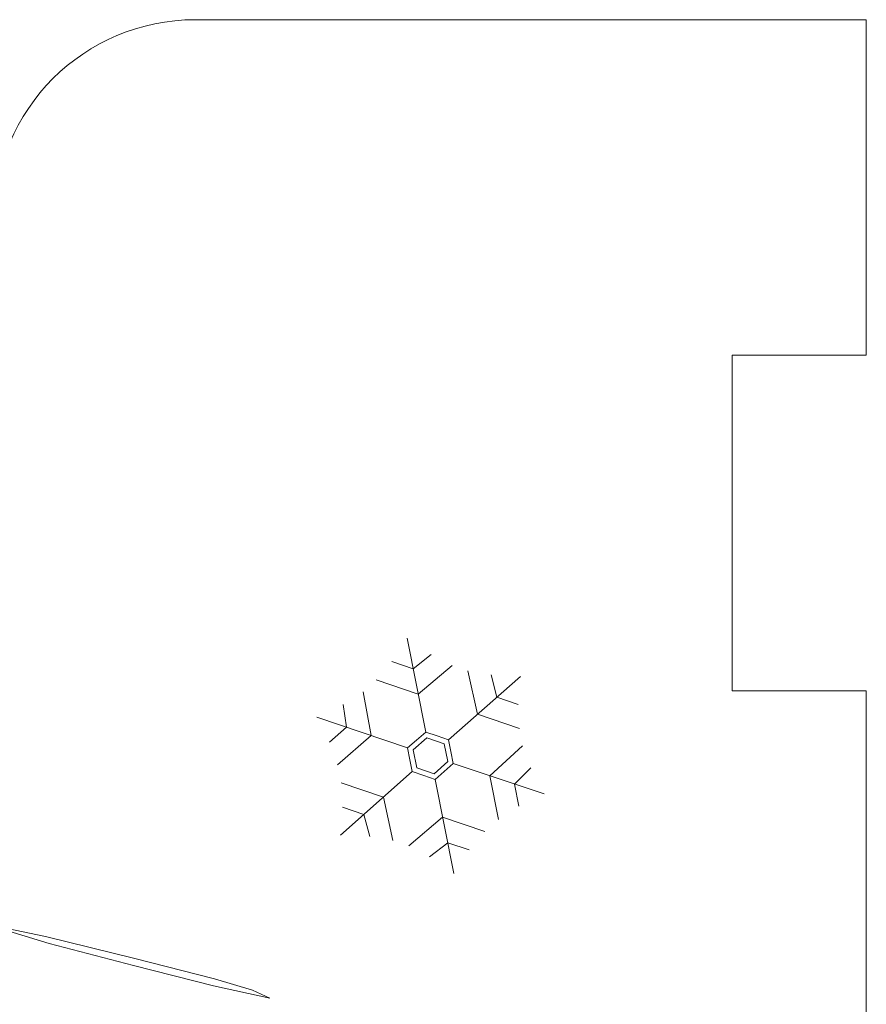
# Model space of a CAD drawing. Header units: millimetres. Extents: x -3260 to 608, y -1134 to 899.
# Tile 83 of 256: x 75 to 100, y -320 to -290. Entities that reach past the tile are written whole.
import ezdxf

# ---------------------------------------------------------------- set-up
doc = ezdxf.new("R2010")
doc.units = ezdxf.units.MM
doc.header["$MEASUREMENT"] = 0
doc.layers.add('Layer 1', color=7, linetype='Continuous')

msp = doc.modelspace()

# ---------------------------------------------------------------- linework, layer by layer
at = {"layer": 'Layer 1', "color": 1, "lineweight": 0}
msp.add_open_spline([(40.2222, -356.3476), (40.2222, -356.3476), (50.2222, -356.3476), (50.2222, -356.3476), (50.2222, -356.3476), (50.2222, -356.3476), (50.2222, -360.3476), (50.2222, -360.3476), (50.2222, -360.3476), (50.2222, -360.3476), (60.2222, -360.3476), (60.2222, -360.3476), (60.2222, -360.3476), (60.2222, -360.3476), (60.2222, -356.3476), (60.2222, -356.3476), (60.2222, -356.3476), (60.2222, -356.3476), (70.2222, -356.3476), (70.2222, -356.3476), (70.2222, -356.3476), (70.2222, -356.3476), (70.2222, -360.3476), (70.2222, -360.3476), (70.2222, -360.3476), (70.2222, -360.3476), (80.2222, -360.3476), (80.2222, -360.3476), (80.2222, -360.3476), (80.2222, -360.3476), (80.2222, -356.3476), (80.2222, -356.3476), (80.2222, -356.3476), (80.2222, -356.3476), (90.2222, -356.3476), (90.2222, -356.3476), (90.2222, -356.3476), (90.2222, -356.3476), (90.2222, -360.3476), (90.2222, -360.3476), (90.2222, -360.3476), (90.2222, -360.3476), (100.2222, -360.3476), (100.2222, -360.3476), (100.2222, -360.3476), (100.2222, -360.3476), (100.2222, -350.3476), (100.2222, -350.3476), (100.2222, -350.3476), (100.2222, -350.3476), (96.2222, -350.3476), (96.2222, -350.3476), (96.2222, -350.3476), (96.2222, -350.3476), (96.2222, -340.3476), (96.2222, -340.3476), (96.2222, -340.3476), (96.2222, -340.3476), (100.2222, -340.3476), (100.2222, -340.3476), (100.2222, -340.3476), (100.2222, -340.3476), (100.2222, -330.3476), (100.2222, -330.3476), (100.2222, -330.3476), (100.2222, -330.3476), (96.2222, -330.3476), (96.2222, -330.3476), (96.2222, -330.3476), (96.2222, -330.3476), (96.2222, -320.3476), (96.2222, -320.3476), (96.2222, -320.3476), (96.2222, -320.3476), (100.2222, -320.3476), (100.2222, -320.3476), (100.2222, -320.3476), (100.2222, -320.3476), (100.2222, -310.3476), (100.2222, -310.3476), (100.2222, -310.3476), (100.2222, -310.3476), (96.2222, -310.3476), (96.2222, -310.3476), (96.2222, -310.3476), (96.2222, -310.3476), (96.2222, -300.3476), (96.2222, -300.3476), (96.2222, -300.3476), (96.2222, -300.3476), (100.2222, -300.3476), (100.2222, -300.3476), (100.2222, -300.3476), (100.2222, -300.3476), (100.2222, -290.3476), (100.2222, -290.3476), (100.2222, -290.3476), (100.2222, -290.3476), (80.2222, -290.3476), (80.2222, -290.3476), (80.2222, -290.3476), (76.9085, -290.3476), (74.2222, -293.0339), (74.2222, -296.3476), (74.2222, -296.3476), (74.2222, -296.3476), (74.2222, -304.8436), (74.2222, -304.8436), (74.2222, -304.8436), (74.2222, -308.1573), (71.5359, -310.8436), (68.2222, -310.8436), (68.2222, -310.8436), (68.2222, -310.8436), (62.2222, -310.8436), (62.2222, -310.8436), (62.2222, -310.8436), (58.9085, -310.8436), (56.2222, -308.1573), (56.2222, -304.8436), (56.2222, -304.8436), (56.2222, -304.8436), (56.2222, -296.3476), (56.2222, -296.3476), (56.2222, -296.3476), (56.2222, -293.0339), (53.5359, -290.3476), (50.2222, -290.3476), (50.2222, -290.3476), (50.2222, -290.3476), (30.2222, -290.3476), (30.2222, -290.3476), (30.2222, -290.3476), (30.2222, -290.3476), (30.2222, -300.3476), (30.2222, -300.3476), (30.2222, -300.3476), (30.2222, -300.3476), (34.2222, -300.3476), (34.2222, -300.3476), (34.2222, -300.3476), (34.2222, -300.3476), (34.2222, -310.3476), (34.2222, -310.3476), (34.2222, -310.3476), (34.2222, -310.3476), (30.2222, -310.3476), (30.2222, -310.3476), (30.2222, -310.3476), (30.2222, -310.3476), (30.2222, -320.3476), (30.2222, -320.3476), (30.2222, -320.3476), (30.2222, -320.3476), (34.2222, -320.3476), (34.2222, -320.3476), (34.2222, -320.3476), (34.2222, -320.3476), (34.2222, -330.3476), (34.2222, -330.3476), (34.2222, -330.3476), (34.2222, -330.3476), (30.2222, -330.3476), (30.2222, -330.3476), (30.2222, -330.3476), (30.2222, -330.3476), (30.2222, -340.3476), (30.2222, -340.3476), (30.2222, -340.3476), (30.2222, -340.3476), (34.2222, -340.3476), (34.2222, -340.3476), (34.2222, -340.3476), (34.2222, -340.3476), (34.2222, -350.3476), (34.2222, -350.3476), (34.2222, -350.3476), (34.2222, -350.3476), (30.2222, -350.3476), (30.2222, -350.3476), (30.2222, -350.3476), (30.2222, -350.3476), (30.2222, -360.3476), (30.2222, -360.3476), (30.2222, -360.3476), (30.2222, -360.3476), (40.2222, -360.3476), (40.2222, -360.3476), (40.2222, -360.3476), (40.2222, -360.3476), (40.2222, -356.3476), (40.2222, -356.3476)], degree=3, knots=[0, 0, 0, 0, 0.0204082, 0.0204082, 0.0204082, 0.0204082, 0.0408163, 0.0408163, 0.0408163, 0.0408163, 0.0612245, 0.0612245, 0.0612245, 0.0612245, 0.0816327, 0.0816327, 0.0816327, 0.0816327, 0.1020408, 0.1020408, 0.1020408, 0.1020408, 0.122449, 0.122449, 0.122449, 0.122449, 0.1428571, 0.1428571, 0.1428571, 0.1428571, 0.1632653, 0.1632653, 0.1632653, 0.1632653, 0.1836735, 0.1836735, 0.1836735, 0.1836735, 0.2040816, 0.2040816, 0.2040816, 0.2040816, 0.2244898, 0.2244898, 0.2244898, 0.2244898, 0.244898, 0.244898, 0.244898, 0.244898, 0.2653061, 0.2653061, 0.2653061, 0.2653061, 0.2857143, 0.2857143, 0.2857143, 0.2857143, 0.3061224, 0.3061224, 0.3061224, 0.3061224, 0.3265306, 0.3265306, 0.3265306, 0.3265306, 0.3469388, 0.3469388, 0.3469388, 0.3469388, 0.3673469, 0.3673469, 0.3673469, 0.3673469, 0.3877551, 0.3877551, 0.3877551, 0.3877551, 0.4081633, 0.4081633, 0.4081633, 0.4081633, 0.4285714, 0.4285714, 0.4285714, 0.4285714, 0.4489796, 0.4489796, 0.4489796, 0.4489796, 0.4693878, 0.4693878, 0.4693878, 0.4693878, 0.4897959, 0.4897959, 0.4897959, 0.4897959, 0.5102041, 0.5102041, 0.5102041, 0.5102041, 0.5306122, 0.5306122, 0.5306122, 0.5306122, 0.5510204, 0.5510204, 0.5510204, 0.5510204, 0.5714286, 0.5714286, 0.5714286, 0.5714286, 0.5918367, 0.5918367, 0.5918367, 0.5918367, 0.6122449, 0.6122449, 0.6122449, 0.6122449, 0.6326531, 0.6326531, 0.6326531, 0.6326531, 0.6530612, 0.6530612, 0.6530612, 0.6530612, 0.6734694, 0.6734694, 0.6734694, 0.6734694, 0.6938776, 0.6938776, 0.6938776, 0.6938776, 0.7142857, 0.7142857, 0.7142857, 0.7142857, 0.7346939, 0.7346939, 0.7346939, 0.7346939, 0.755102, 0.755102, 0.755102, 0.755102, 0.7755102, 0.7755102, 0.7755102, 0.7755102, 0.7959184, 0.7959184, 0.7959184, 0.7959184, 0.8163265, 0.8163265, 0.8163265, 0.8163265, 0.8367347, 0.8367347, 0.8367347, 0.8367347, 0.8571429, 0.8571429, 0.8571429, 0.8571429, 0.877551, 0.877551, 0.877551, 0.877551, 0.8979592, 0.8979592, 0.8979592, 0.8979592, 0.9183673, 0.9183673, 0.9183673, 0.9183673, 0.9387755, 0.9387755, 0.9387755, 0.9387755, 0.9591837, 0.9591837, 0.9591837, 0.9591837, 1, 1, 1, 1], dxfattribs=at)
at = {"layer": 'Layer 1', "lineweight": 0}
for points in [[(87.0895, -311.5808), (87.0895, -311.5808), (86.5354, -308.7786), (86.5354, -308.7786)], [(87.77, -311.811), (87.77, -311.811), (89.9114, -309.9206), (89.9114, -309.9206)], [(86.5498, -312.055), (86.5498, -312.055), (83.8461, -311.1338), (83.8461, -311.1338)], [(87.9109, -312.5155), (87.9109, -312.5155), (90.6187, -313.4248), (90.6187, -313.4248)], [(86.6907, -312.7596), (86.6907, -312.7596), (84.5494, -314.6499), (84.5494, -314.6499)], [(87.3713, -312.9898), (87.3713, -312.9898), (87.9253, -315.7919), (87.9253, -315.7919)]]:
    msp.add_open_spline(points, degree=3, dxfattribs=at)
for points, knots in [([(87.2544, -309.2711), (87.2544, -309.2711), (86.716, -309.6919), (86.716, -309.6919), (86.716, -309.6919), (86.716, -309.6919), (86.0782, -309.4802), (86.0782, -309.4802)], [0, 0, 0, 0, 0.3333333, 0.3333333, 0.3333333, 0.3333333, 1, 1, 1, 1]), ([(87.8766, -309.5989), (87.8766, -309.5989), (86.8666, -310.4537), (86.8666, -310.4537), (86.8666, -310.4537), (86.8666, -310.4537), (85.6084, -310.028), (85.6084, -310.028)], [0, 0, 0, 0, 0.3333333, 0.3333333, 0.3333333, 0.3333333, 1, 1, 1, 1]), ([(88.3476, -309.7582), (88.3476, -309.7582), (88.6313, -311.0507), (88.6313, -311.0507), (88.6313, -311.0507), (88.6313, -311.0507), (89.8895, -311.4762), (89.8895, -311.4762)], [0, 0, 0, 0, 0.3333333, 0.3333333, 0.3333333, 0.3333333, 1, 1, 1, 1]), ([(89.0411, -309.8755), (89.0411, -309.8755), (89.2135, -310.5367), (89.2135, -310.5367), (89.2135, -310.5367), (89.2135, -310.5367), (89.8488, -310.7557), (89.8488, -310.7557)], [0, 0, 0, 0, 0.3333333, 0.3333333, 0.3333333, 0.3333333, 1, 1, 1, 1]), ([(85.227, -310.3824), (85.227, -310.3824), (85.4623, -311.6845), (85.4623, -311.6845), (85.4623, -311.6845), (85.4623, -311.6845), (84.4646, -312.5613), (84.4646, -312.5613)], [0, 0, 0, 0, 0.3333333, 0.3333333, 0.3333333, 0.3333333, 1, 1, 1, 1]), ([(84.632, -310.7574), (84.632, -310.7574), (84.7272, -311.434), (84.7272, -311.434), (84.7272, -311.434), (84.7272, -311.434), (84.225, -311.8806), (84.225, -311.8806)], [0, 0, 0, 0, 0.3333333, 0.3333333, 0.3333333, 0.3333333, 1, 1, 1, 1]), ([(87.77, -311.811), (87.77, -311.811), (87.8405, -312.1632), (87.8405, -312.1632), (87.8405, -312.1632), (87.8405, -312.1632), (87.9109, -312.5155), (87.9109, -312.5155), (87.9109, -312.5155), (87.9109, -312.5155), (87.6411, -312.7526), (87.6411, -312.7526), (87.6411, -312.7526), (87.6411, -312.7526), (87.3713, -312.9898), (87.3713, -312.9898), (87.3713, -312.9898), (87.3713, -312.9898), (87.031, -312.8747), (87.031, -312.8747), (87.031, -312.8747), (87.031, -312.8747), (86.6907, -312.7596), (86.6907, -312.7596), (86.6907, -312.7596), (86.6907, -312.7596), (86.6202, -312.4073), (86.6202, -312.4073), (86.6202, -312.4073), (86.6202, -312.4073), (86.5498, -312.055), (86.5498, -312.055), (86.5498, -312.055), (86.5498, -312.055), (86.8196, -311.8179), (86.8196, -311.8179), (86.8196, -311.8179), (86.8196, -311.8179), (87.0894, -311.5808), (87.0894, -311.5808), (87.0894, -311.5808), (87.0894, -311.5808), (87.4297, -311.6959), (87.4297, -311.6959), (87.4297, -311.6959), (87.4297, -311.6959), (87.77, -311.811), (87.77, -311.811)], [0, 0, 0, 0, 0.0769231, 0.0769231, 0.0769231, 0.0769231, 0.1538462, 0.1538462, 0.1538462, 0.1538462, 0.2307692, 0.2307692, 0.2307692, 0.2307692, 0.3076923, 0.3076923, 0.3076923, 0.3076923, 0.3846154, 0.3846154, 0.3846154, 0.3846154, 0.4615385, 0.4615385, 0.4615385, 0.4615385, 0.5384615, 0.5384615, 0.5384615, 0.5384615, 0.6153846, 0.6153846, 0.6153846, 0.6153846, 0.6923077, 0.6923077, 0.6923077, 0.6923077, 0.7692308, 0.7692308, 0.7692308, 0.7692308, 0.8461538, 0.8461538, 0.8461538, 0.8461538, 1, 1, 1, 1]), ([(87.7488, -312.4612), (87.7488, -312.4612), (87.6421, -311.927), (87.6421, -311.927), (87.6421, -311.927), (87.6421, -311.927), (87.1252, -311.7522), (87.1252, -311.7522), (87.1252, -311.7522), (87.1252, -311.7522), (86.7158, -312.1123), (86.7158, -312.1123), (86.7158, -312.1123), (86.7158, -312.1123), (86.8225, -312.6465), (86.8225, -312.6465), (86.8225, -312.6465), (86.8225, -312.6465), (87.3391, -312.8213), (87.3391, -312.8213), (87.3391, -312.8213), (87.3391, -312.8213), (87.7488, -312.4612), (87.7488, -312.4612)], [0, 0, 0, 0, 0.1428571, 0.1428571, 0.1428571, 0.1428571, 0.2857143, 0.2857143, 0.2857143, 0.2857143, 0.4285714, 0.4285714, 0.4285714, 0.4285714, 0.5714286, 0.5714286, 0.5714286, 0.5714286, 0.7142857, 0.7142857, 0.7142857, 0.7142857, 1, 1, 1, 1]), ([(89.9775, -311.9893), (89.9775, -311.9893), (89, -312.8812), (89, -312.8812), (89, -312.8812), (89, -312.8812), (89.2607, -314.1836), (89.2607, -314.1836)], [0, 0, 0, 0, 0.3333333, 0.3333333, 0.3333333, 0.3333333, 1, 1, 1, 1]), ([(90.2227, -312.6485), (90.2227, -312.6485), (89.7362, -313.1284), (89.7362, -313.1284), (89.7362, -313.1284), (89.7362, -313.1284), (89.8642, -313.7881), (89.8642, -313.7881)], [0, 0, 0, 0, 0.3333333, 0.3333333, 0.3333333, 0.3333333, 1, 1, 1, 1]), ([(86.1131, -314.8123), (86.1131, -314.8123), (85.8295, -313.5199), (85.8295, -313.5199), (85.8295, -313.5199), (85.8295, -313.5199), (84.5712, -313.0944), (84.5712, -313.0944)], [0, 0, 0, 0, 0.3333333, 0.3333333, 0.3333333, 0.3333333, 1, 1, 1, 1]), ([(85.4197, -314.6951), (85.4197, -314.6951), (85.2473, -314.0338), (85.2473, -314.0338), (85.2473, -314.0338), (85.2473, -314.0338), (84.6119, -313.8148), (84.6119, -313.8148)], [0, 0, 0, 0, 0.3333333, 0.3333333, 0.3333333, 0.3333333, 1, 1, 1, 1]), ([(86.5841, -314.9717), (86.5841, -314.9717), (87.5941, -314.1168), (87.5941, -314.1168), (87.5941, -314.1168), (87.5941, -314.1168), (88.8523, -314.5425), (88.8523, -314.5425)], [0, 0, 0, 0, 0.3333333, 0.3333333, 0.3333333, 0.3333333, 1, 1, 1, 1]), ([(87.2063, -315.2994), (87.2063, -315.2994), (87.7447, -314.8786), (87.7447, -314.8786), (87.7447, -314.8786), (87.7447, -314.8786), (88.3826, -315.0903), (88.3826, -315.0903)], [0, 0, 0, 0, 0.3333333, 0.3333333, 0.3333333, 0.3333333, 1, 1, 1, 1]), ([(73.9388, -317.2955), (73.9388, -317.2955), (75.7596, -317.6712), (75.7596, -317.6712), (75.7596, -317.6712), (75.7596, -317.6712), (78.423, -318.3339), (78.423, -318.3339), (78.423, -318.3339), (78.423, -318.3339), (80.7936, -318.935), (80.7936, -318.935), (80.7936, -318.935), (80.7936, -318.935), (81.9225, -319.2716), (81.9225, -319.2716), (81.9225, -319.2716), (81.9225, -319.2716), (82.4452, -319.5163), (82.4452, -319.5163), (82.4452, -319.5163), (82.4452, -319.5163), (80.768, -319.1451), (80.768, -319.1451), (80.768, -319.1451), (80.768, -319.1451), (78.3812, -318.5396), (78.3812, -318.5396), (78.3812, -318.5396), (78.3812, -318.5396), (75.8679, -317.8828), (75.8679, -317.8828), (75.8679, -317.8828), (75.8679, -317.8828), (73.9388, -317.2955), (73.9388, -317.2955)], [0, 0, 0, 0, 0.1, 0.1, 0.1, 0.1, 0.2, 0.2, 0.2, 0.2, 0.3, 0.3, 0.3, 0.3, 0.4, 0.4, 0.4, 0.4, 0.5, 0.5, 0.5, 0.5, 0.6, 0.6, 0.6, 0.6, 0.7, 0.7, 0.7, 0.7, 0.8, 0.8, 0.8, 0.8, 1, 1, 1, 1])]:
    msp.add_open_spline(points, degree=3, knots=knots, dxfattribs=at)

doc.saveas('drawing.dxf')
